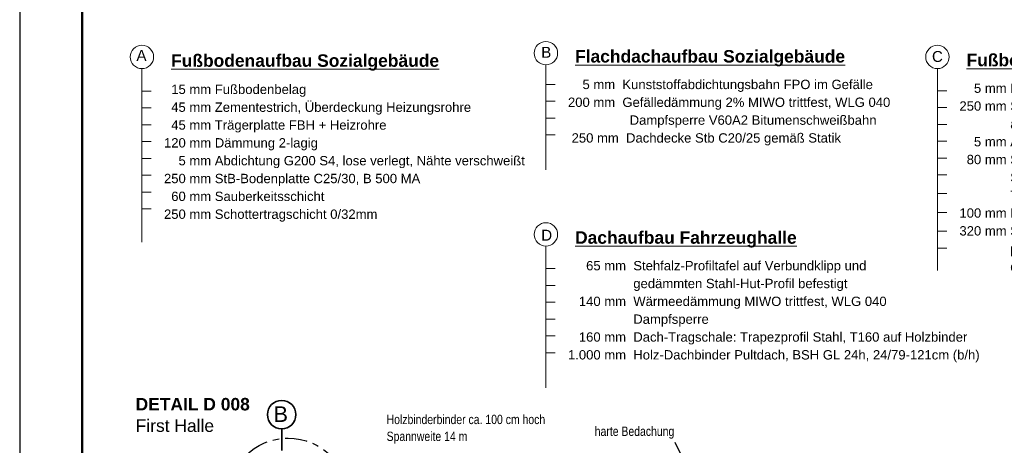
# Model space of a CAD drawing. Header units: metres. Extents: x 1314 to 1415, y -87 to -52.
# Tile 42 of 256: x 1314 to 1330, y -74 to -67. Entities that reach past the tile are written whole.
import ezdxf

# ---------------------------------------------------------------- set-up
doc = ezdxf.new("R2010")
doc.units = ezdxf.units.M
doc.linetypes.add('AUSGEZOGEN', pattern=[0])
doc.linetypes.add('STRICHPUNKT2_S5', pattern=[0.5, 0.35, -0.05, 0.05, -0.05])
for name, color, linetype, lineweight in [('XR$1$Legende', 4, 'AUSGEZOGEN', 13), ('XR$2$Achsen', 4, 'AUSGEZOGEN', 13), ('XR$3$Achsen', 4, 'AUSGEZOGEN', 13), ('XR$3$Beschriften', 4, 'AUSGEZOGEN', 13), ('XR$3$DETAIL', 7, 'AUSGEZOGEN', 25), ('XR$3$Text 1_100', 3, 'AUSGEZOGEN', 18)]:
    doc.layers.add(name, color=color, linetype=linetype, lineweight=lineweight)
doc.layers.add('XR$3$_50394', color=7, linetype='Continuous')
doc.styles.add('ARIAL', font='arial.ttf')

msp = doc.modelspace()

# ---------------------------------------------------------------- linework, layer by layer
at = {"layer": 'XR$1$Legende', "color": 6, "linetype": 'AUSGEZOGEN', "lineweight": 25, "transparency": 33554687}
msp.add_lwpolyline([(1313.9897, -87.3821), (1388.9897, -87.3821), (1388.9897, -52.3821), (1313.9897, -52.3821), (1313.9897, -87.3821)], close=True, dxfattribs=at)
at = {"layer": 'XR$1$Legende', "color": 1, "linetype": 'AUSGEZOGEN', "lineweight": 50, "transparency": 33554687}
msp.add_lwpolyline([(1314.9897, -87.1321), (1388.7397, -87.1321), (1388.7397, -52.6321), (1314.9897, -52.6321), (1314.9897, -87.1321)], close=True, dxfattribs=at)
at = {"layer": 'XR$2$Achsen', "color": 35, "linetype": 'STRICHPUNKT2_S5', "lineweight": 35, "transparency": 33554687}
msp.add_line((1318.1917, -73.5087), (1318.1917, -84.7753), dxfattribs=at)
at = {"layer": 'XR$3$Achsen', "color": 35, "linetype": 'AUSGEZOGEN', "lineweight": 35, "transparency": 33554687}
msp.add_circle((1318.1917, -73.2805), 0.2282, dxfattribs=at)
at = {"layer": 'XR$3$Beschriften', "color": 7, "linetype": 'AUSGEZOGEN', "lineweight": 25, "transparency": 33554687}
msp.add_line((1324.4967, -73.7229), (1324.8256, -74.3737), dxfattribs=at)
at = {"layer": 'XR$3$DETAIL', "color": 3, "linetype": 'STRICHPUNKT2_S5', "lineweight": 25, "transparency": 33554687}
msp.add_circle((1318.2948, -74.6336), 0.9754, dxfattribs=at)
at = {"layer": 'XR$3$Text 1_100', "color": 7, "linetype": 'AUSGEZOGEN', "lineweight": 18, "transparency": 33554687}
for p, q in [((1315.9499, -67.7279), (1315.9499, -70.5153)), ((1322.4299, -67.6676), (1322.4299, -69.35)), ((1328.7089, -67.7279), (1328.7089, -70.9653)), ((1322.4299, -67.9805), (1322.5799, -67.9805)), ((1315.9499, -68.0888), (1316.0999, -68.0888)), ((1328.7089, -68.0828), (1328.8589, -68.0828)), ((1315.9499, -68.3588), (1316.0999, -68.3588)), ((1322.4299, -68.2505), (1322.5799, -68.2505)), ((1328.7089, -68.3528), (1328.8589, -68.3528)), ((1322.4299, -68.5205), (1322.5799, -68.5205)), ((1315.9499, -68.6288), (1316.0999, -68.6288)), ((1328.7089, -68.6228), (1328.8589, -68.6228)), ((1322.4299, -68.7905), (1322.5799, -68.7905)), ((1315.9499, -68.8988), (1316.0999, -68.8988)), ((1328.7089, -68.8928), (1328.8589, -68.8928)), ((1315.9499, -69.1688), (1316.0999, -69.1688)), ((1328.7089, -69.1628), (1328.8589, -69.1628)), ((1315.9499, -69.4388), (1316.0999, -69.4388)), ((1328.7089, -69.4328), (1328.8589, -69.4328)), ((1315.9499, -69.7088), (1316.0999, -69.7088)), ((1328.7089, -69.7318), (1328.8589, -69.7318)), ((1315.9499, -69.9788), (1316.0999, -69.9788)), ((1328.7089, -70.0348), (1328.8589, -70.0348)), ((1328.7089, -70.3368), (1328.8589, -70.3368)), ((1322.4299, -70.576), (1322.4299, -72.8489)), ((1328.7089, -70.6068), (1328.8589, -70.6068)), ((1322.4299, -70.9378), (1322.5799, -70.9378)), ((1322.4299, -71.2078), (1322.5799, -71.2078)), ((1322.4299, -71.4778), (1322.5799, -71.4778)), ((1322.4299, -71.7478), (1322.5799, -71.7478)), ((1322.4299, -72.0178), (1322.5799, -72.0178)), ((1322.4299, -72.2878), (1322.5799, -72.2878))]:
    msp.add_line(p, q, dxfattribs=at)
for centre in [(1315.9499, -67.5404), (1322.4299, -67.4801), (1328.7089, -67.5404), (1322.4299, -70.3885)]:
    msp.add_circle(centre, 0.1875, dxfattribs=at)

# ---------------------------------------------------------------- texts
at = {"layer": 'XR$3$_50394', "color": 7, "linetype": 'AUSGEZOGEN', "lineweight": 13, "transparency": 33554687, "insert": (1315.8501, -73.3579), "char_height": 0.2, "width": 1.363646, "attachment_point": 1, "style": 'ARIAL'}
msp.add_mtext('\\W1.00;First Halle', dxfattribs=at)
at = {"layer": 'XR$3$Achsen', "color": 35, "linetype": 'AUSGEZOGEN', "lineweight": 35, "transparency": 33554687, "insert": (1318.0627, -73.3975), "char_height": 0.25, "width": 0.35666, "attachment_point": 7, "style": 'ARIAL'}
msp.add_mtext('\\W0.99;B', dxfattribs=at)
at = {"layer": 'XR$3$DETAIL', "color": 3, "linetype": 'AUSGEZOGEN', "lineweight": 25, "transparency": 33554687, "insert": (1315.8488, -73.2157), "char_height": 0.2, "width": 1.938545, "attachment_point": 7, "style": 'ARIAL'}
msp.add_mtext('\\A1;{\\fArial|i0|b1;\\H0.200000;\\W1.000000;\\C3;DETAIL D 008}\\P', dxfattribs=at)
at = {"layer": 'XR$3$Text 1_100', "color": 7, "linetype": 'AUSGEZOGEN', "lineweight": 18, "transparency": 33554687, "attachment_point": 1, "style": 'ARIAL'}
for s, insert, char_height, width in [('\\W0.99;A', (1315.8625, -67.4285), 0.175, 0.249662), ('\\W0.99;B', (1322.3554, -67.3784), 0.175, 0.249662), ('\\A1;{\\L\\fArial|i0|b1;\\H0.200000;\\W1.000000;\\C7;Flachdachaufbau Sozialgebäude\\l}\\P', (1322.8976, -67.43), 0.2, 4.43984), ('\\A1;{\\L\\fArial|i0|b1;\\H0.200000;\\W1.000000;\\C7;Fußbodenaufbau Sozialgebäude\\l}\\P', (1316.4176, -67.4988), 0.2, 4.402673), ('\\W0.99;C', (1328.6225, -67.4458), 0.175, 0.264875), ('\\A1;{\\L\\fArial|i0|b1;\\H0.200000;\\W1.000000;\\C7;Fußbodenaufbau Fahrzeughalle\\l}\\P', (1329.1766, -67.4903), 0.2, 4.326153), ('\\W0.99;D', (1322.3554, -70.3138), 0.175, 0.264875), ('\\A1;{\\L\\fArial|i0|b1;\\H0.200000;\\W1.000000;\\C7;Dachaufbau Fahrzeughalle\\l}\\P', (1322.8976, -70.3383), 0.2, 3.666123)]:
    msp.add_mtext(s, dxfattribs=dict(at, insert=insert, char_height=char_height, width=width))
at = {"layer": 'XR$3$Text 1_100', "color": 7, "linetype": 'AUSGEZOGEN', "lineweight": 18, "transparency": 33554687, "char_height": 0.15, "attachment_point": 1, "style": 'ARIAL'}
for s, insert, width, line_spacing_factor in [('\\A1;{\\fArial|i0|b0;\\H0.150000;\\W1.000000;\\C7;    5 mm  Kunststoffabdichtungsbahn FPO im Gefälle}\\P{\\fArial|i0|b0;\\H0.150000;\\W1.000000;\\C7;200 mm  Gefälledämmung 2% MIWO trittfest, WLG 040}\\P{\\fArial|i0|b0;\\H0.150000;\\W1.000000;\\C7;                 Dampfsperre V60A2 Bitumenschweißbahn}\\P{\\fArial|i0|b0;\\H0.150000;\\W1.000000;\\C7; 250 mm  Dachdecke Stb C20/25 gemäß Statik}\\P', (1322.7839, -67.9066), 5.430194, 1.144578), ('\\A1;{\\fArial|i0|b0;\\H0.150000;\\W1.000000;\\C7;  15 mm Fußbodenbelag}\\P{\\fArial|i0|b0;\\H0.150000;\\W1.000000;\\C7;  45 mm Zementestrich, Überdeckung Heizungsrohre}\\P{\\fArial|i0|b0;\\H0.150000;\\W1.000000;\\C7;  45 mm Trägerplatte FBH + Heizrohre}\\P{\\fArial|i0|b0;\\H0.150000;\\W1.000000;\\C7;120 mm Dämmung 2-lagig}\\P{\\fArial|i0|b0;\\H0.150000;\\W1.000000;\\C7;    5 mm Abdichtung G200 S4, lose verlegt, Nähte verschweißt}\\P{\\fArial|i0|b0;\\H0.150000;\\W1.000000;\\C7;250 mm StB-Bodenplatte C25/30, B 500 MA}\\P{\\fArial|i0|b0;\\H0.150000;\\W1.000000;\\C7;  60 mm Sauberkeitsschicht}\\P{\\fArial|i0|b0;\\H0.150000;\\W1.000000;\\C7;250 mm Schottertragschicht 0/32mm}\\P', (1316.3039, -67.9854), 5.879928, 1.144578), ('\\A1;{\\fArial|i0|b0;\\H0.150000;\\W1.000000;\\C7;    5 mm Kunstharzbeschichtung}\\P{\\fArial|i0|b0;\\H0.150000;\\W1.000000;\\C7;250 mm StB-Bodenplatte C30/37, B 500 MA }\\P{\\fArial|i0|b0;\\H0.150000;\\W1.000000;\\C7;              als Industriefußboden mit Heizschlangen}\\P{\\fArial|i0|b0;\\H0.150000;\\W1.000000;\\C7;    5 mm Abdichtung G200 S4, lose verlegt, Nähte verschweißt}\\P{\\fArial|i0|b0;\\H0.150000;\\W1.000000;\\C7;  80 mm Sauberkeitsschicht}\\P{\\fArial|i0|b0;\\H0.150000;\\W1.000000;\\C7;              Schutzlage}\\P{\\fArial|i0|b0;\\H0.150000;\\W1.000000;\\C7;              Trennlage als Gleitschicht, 2x PE-Folie}\\P{\\fArial|i0|b0;\\H0.150000;\\W1.000000;\\C7;100 mm Dämmung 2-lagig, lastabtragend}\\P{\\fArial|i0|b0;\\H0.150000;\\W1.000000;\\C7;320 mm Schottertragschicht 0/32mm }\\P{\\fArial|i0|b0;\\H0.150000;\\W1.000000;\\C7;              prüfen, ob tragfähiger Baugrund auf der ganzen Fläche}\\P{\\fArial|i0|b0;\\H0.150000;\\W1.000000;\\C7;              erreicht wurde (siehe Baugrundgutachten)}\\P', (1329.0629, -67.9669), 6.900239, 1.144578), ('\\A1;{\\fArial|i0|b0;\\H0.150000;\\W1.000000;\\C7;     65 mm  Stehfalz-Profiltafel auf Verbundklipp und }\\P{\\fArial|i0|b0;\\H0.150000;\\W1.000000;\\C7;                  gedämmten Stahl-Hut-Profil befestigt}\\P{\\fArial|i0|b0;\\H0.150000;\\W1.000000;\\C7;   140 mm  Wärmeedämmung MIWO trittfest, WLG 040}\\P{\\fArial|i0|b0;\\H0.150000;\\W1.000000;\\C7;                  Dampfsperre }\\P{\\fArial|i0|b0;\\H0.150000;\\W1.000000;\\C7;   160 mm  Dach-Tragschale: Trapezprofil Stahl, T160 auf Holzbinder}\\P{\\fArial|i0|b0;\\H0.150000;\\W1.000000;\\C7;1.000 mm  Holz-Dachbinder Pultdach, BSH GL 24h, 24/79-121cm (b/h)}\\P', (1322.7839, -70.815), 6.705258, 1.144578), ('\\A1;{\\fArial|i0|b0;\\H0.150000;\\W0.800000;\\C7;Holzbinderbinder ca. 100 cm hoch}\\P{\\fArial|i0|b0;\\H0.150000;\\W0.800000;\\C7;Spannweite 14 m}\\P', (1319.875, -73.2826), 2.618129, 1.084337)]:
    msp.add_mtext(s, dxfattribs=dict(at, insert=insert, width=width, line_spacing_factor=line_spacing_factor))
at = {"layer": 'XR$3$Text 1_100', "color": 3, "linetype": 'AUSGEZOGEN', "lineweight": 25, "transparency": 33554687, "insert": (1323.2127, -73.6679), "char_height": 0.15, "width": 1.34431, "attachment_point": 7, "style": 'ARIAL'}
msp.add_mtext('\\W0.80;harte Bedachung', dxfattribs=at)

doc.saveas('drawing.dxf')
